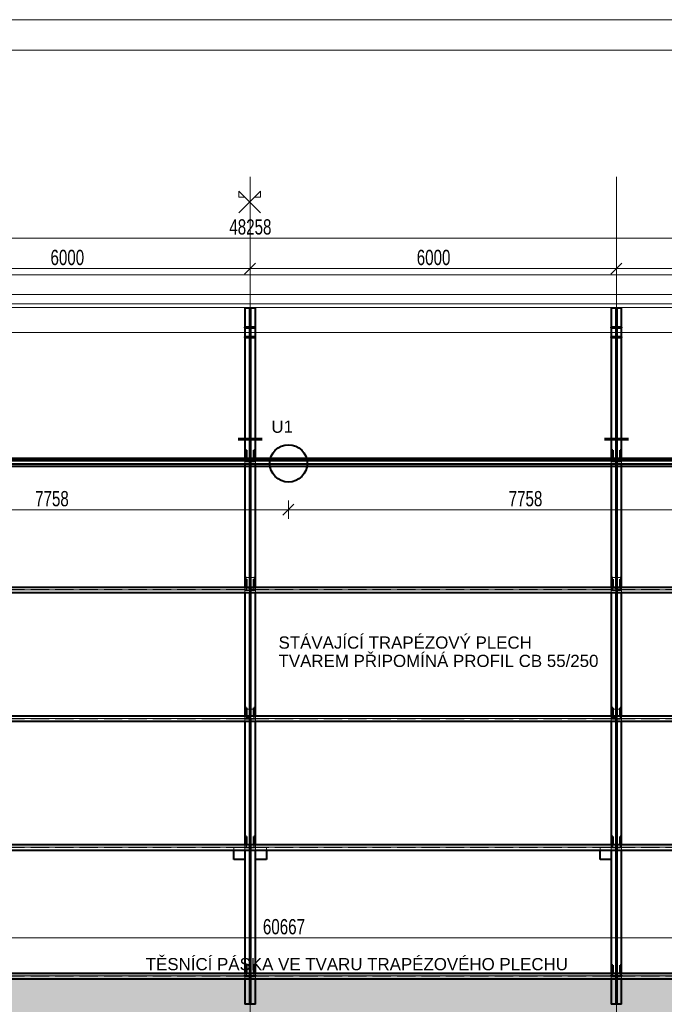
# Model space of a CAD drawing. Header units: metres. Extents: x 212 to 317, y 37 to 97.
# Tile 30 of 52: x 255 to 265, y 80 to 97. Entities that reach past the tile are written whole.
import ezdxf

# ---------------------------------------------------------------- set-up
doc = ezdxf.new("R2010")
doc.units = ezdxf.units.M
for name, pattern in [('__RA_15', [1.7, 1, -0.3, 0.1, -0.3]), ('__RA_2', [0.4, 0.3, -0.1]), ('__RA_4', [0.6, 0.3, -0.1, 0, -0.1, 0, -0.1])]:
    doc.linetypes.add(name, pattern=pattern)
for name, color, linetype, lineweight in [('OSY', 204, '__RA_15', 13), ('POPIS', 7, 'Continuous', 13), ('SRAFY', 254, 'Continuous', 18), ('Standard', 7, 'Continuous', 40), ('VYZTUZ', 11, 'Continuous', 50)]:
    doc.layers.add(name, color=color, linetype=linetype, lineweight=lineweight)
doc.styles.add('ARIAL', font='ARIAL.TTF')

msp = doc.modelspace()

# ---------------------------------------------------------------- hatches: boundary and pattern name
at = {"layer": 'Standard', "linetype": 'Continuous', "lineweight": 13}
msp.add_hatch(color=7, dxfattribs=at).paths.add_polyline_path([(225.682, 76.634), (291.2, 76.634), (288.775, 80.895), (228.108, 80.895)])

# ---------------------------------------------------------------- linework, layer by layer
at = {"layer": 'OSY', "color": 204, "linetype": 'Continuous', "lineweight": 13}
for p, q in [((258.441, 68.407), (258.441, 93.935)), ((264.441, 68.407), (264.441, 93.935)), ((217.354, 91.388), (298.452, 91.388)), ((217.354, 89.281), (298.452, 89.281)), ((217.354, 87.173), (298.452, 87.173)), ((217.354, 85.065), (298.452, 85.065)), ((217.354, 82.958), (298.452, 82.958)), ((217.354, 80.85), (298.452, 80.85))]:
    msp.add_line(p, q, dxfattribs=at)
at = {"layer": 'SRAFY', "color": 136, "linetype": 'Continuous', "lineweight": 18}
for points in [[(211.869, 37.108), (316.869, 37.108), (316.869, 96.508), (211.869, 96.508), (211.869, 37.108)], [(212.369, 37.608), (316.369, 37.608), (316.369, 96.008), (212.369, 96.008), (212.369, 37.608)]]:
    msp.add_lwpolyline(points, dxfattribs=at)
at = {"layer": 'Standard', "color": 7, "linetype": 'Continuous', "lineweight": 13}
for p, q in [((258.257, 93.348), (258.61, 93.702)), ((258.61, 93.348), (258.257, 93.702)), ((258.257, 93.702), (258.257, 93.602)), ((258.61, 93.702), (258.61, 93.602)), ((258.257, 93.602), (258.357, 93.602)), ((258.61, 93.602), (258.51, 93.602)), ((282.57, 91.793), (234.312, 91.793))]:
    msp.add_line(p, q, dxfattribs=at)
at = {"layer": 'Standard', "color": 204, "linetype": 'Continuous', "lineweight": 13}
for p, q in [((282.57, 92.008), (234.312, 92.008)), ((234.312, 91.858), (282.57, 91.858))]:
    msp.add_line(p, q, dxfattribs=at)
at = {"layer": 'Standard', "color": 1, "linetype": 'Continuous', "lineweight": 40}
for p, q in [((258.355, 91.79), (258.355, 91.473)), ((258.355, 91.79), (258.435, 91.79)), ((258.435, 91.79), (258.447, 91.79)), ((258.435, 91.463), (258.435, 91.79)), ((258.447, 91.79), (258.527, 91.79)), ((258.447, 91.79), (258.447, 91.473)), ((258.527, 89.326), (258.527, 91.79)), ((264.355, 91.79), (264.355, 91.473)), ((264.355, 91.79), (264.435, 91.79)), ((264.435, 91.79), (264.447, 91.79)), ((264.435, 91.463), (264.435, 91.79)), ((264.447, 91.79), (264.527, 91.79)), ((264.447, 91.79), (264.447, 91.473)), ((264.527, 89.326), (264.527, 91.79)), ((258.355, 91.473), (258.355, 91.313)), ((258.355, 91.463), (258.355, 91.473)), ((258.525, 91.473), (258.355, 91.473)), ((258.355, 91.463), (258.525, 91.463)), ((258.435, 91.303), (258.435, 91.463)), ((258.447, 91.473), (258.447, 91.313)), ((258.525, 91.473), (258.525, 91.463)), ((264.355, 91.473), (264.355, 91.313)), ((264.355, 91.463), (264.355, 91.473)), ((264.525, 91.473), (264.355, 91.473)), ((264.355, 91.463), (264.525, 91.463)), ((264.435, 91.303), (264.435, 91.463)), ((264.447, 91.473), (264.447, 91.313)), ((264.525, 91.473), (264.525, 91.463)), ((258.355, 91.313), (258.355, 89.326)), ((258.525, 91.313), (258.355, 91.313)), ((258.355, 91.303), (258.355, 91.313)), ((258.355, 91.303), (258.525, 91.303)), ((258.435, 89.326), (258.435, 91.303)), ((258.447, 91.313), (258.447, 89.326)), ((258.525, 91.313), (258.525, 91.303)), ((264.355, 91.313), (264.355, 89.326)), ((264.525, 91.313), (264.355, 91.313)), ((264.355, 91.303), (264.355, 91.313)), ((264.355, 91.303), (264.525, 91.303)), ((264.435, 89.326), (264.435, 91.303)), ((264.447, 91.313), (264.447, 89.326)), ((264.525, 91.313), (264.525, 91.303)), ((258.447, 89.891), (258.435, 89.891)), ((264.447, 89.891), (264.435, 89.891)), ((258.345, 89.648), (258.345, 89.629)), ((258.537, 89.629), (258.537, 89.648)), ((264.345, 89.648), (264.345, 89.629)), ((264.537, 89.629), (264.537, 89.648)), ((258.355, 89.629), (258.345, 89.629)), ((258.345, 89.629), (258.345, 89.627)), ((258.537, 89.629), (258.527, 89.629)), ((258.537, 89.627), (258.537, 89.629)), ((264.355, 89.629), (264.345, 89.629)), ((264.345, 89.629), (264.345, 89.627)), ((264.537, 89.629), (264.527, 89.629)), ((264.537, 89.627), (264.537, 89.629)), ((252.447, 89.326), (258.435, 89.326)), ((258.373, 89.326), (258.373, 89.457)), ((258.381, 89.457), (258.373, 89.457)), ((258.381, 89.457), (258.381, 89.326)), ((258.435, 89.326), (258.435, 89.236)), ((258.447, 89.326), (264.435, 89.326)), ((258.447, 89.236), (258.447, 89.326)), ((258.509, 89.457), (258.501, 89.457)), ((258.501, 89.326), (258.501, 89.457)), ((258.509, 89.457), (258.509, 89.326)), ((264.373, 89.326), (264.373, 89.457)), ((264.381, 89.457), (264.373, 89.457)), ((264.381, 89.457), (264.381, 89.326)), ((264.435, 89.326), (264.435, 89.236)), ((264.447, 89.326), (270.435, 89.326)), ((264.447, 89.236), (264.447, 89.326)), ((264.509, 89.457), (264.501, 89.457)), ((264.501, 89.326), (264.501, 89.457)), ((264.509, 89.457), (264.509, 89.326)), ((281.117, 89.293), (235.766, 89.293)), ((281.059, 89.193), (235.824, 89.193)), ((252.447, 89.236), (258.435, 89.236)), ((258.355, 89.236), (258.355, 87.218)), ((258.447, 89.278), (258.435, 89.278)), ((258.435, 89.268), (258.447, 89.268)), ((258.435, 87.218), (258.435, 89.236)), ((258.447, 89.211), (258.435, 89.211)), ((258.447, 89.236), (258.447, 87.218)), ((258.447, 89.236), (264.435, 89.236)), ((258.527, 87.218), (258.527, 89.236)), ((264.355, 89.236), (264.355, 87.218)), ((264.447, 89.278), (264.435, 89.278)), ((264.435, 89.268), (264.447, 89.268)), ((264.435, 87.218), (264.435, 89.236)), ((264.447, 89.211), (264.435, 89.211)), ((264.447, 89.236), (264.447, 87.218)), ((264.447, 89.236), (270.435, 89.236)), ((264.527, 87.218), (264.527, 89.236)), ((258.447, 87.524), (258.435, 87.524)), ((264.447, 87.524), (264.435, 87.524)), ((258.373, 87.218), (258.373, 87.349)), ((258.381, 87.349), (258.373, 87.349)), ((258.381, 87.349), (258.381, 87.218)), ((258.509, 87.349), (258.501, 87.349)), ((258.501, 87.218), (258.501, 87.349)), ((258.509, 87.349), (258.509, 87.218)), ((264.373, 87.218), (264.373, 87.349)), ((264.381, 87.349), (264.373, 87.349)), ((264.381, 87.349), (264.381, 87.218)), ((264.509, 87.349), (264.501, 87.349)), ((264.501, 87.218), (264.501, 87.349)), ((264.509, 87.349), (264.509, 87.218)), ((252.447, 87.218), (258.435, 87.218)), ((252.447, 87.128), (258.435, 87.128)), ((258.355, 87.128), (258.355, 85.11)), ((258.435, 87.218), (258.435, 87.128)), ((258.447, 87.17), (258.435, 87.17)), ((258.435, 87.16), (258.447, 87.16)), ((258.435, 85.11), (258.435, 87.128)), ((258.447, 87.104), (258.435, 87.104)), ((258.447, 87.218), (264.435, 87.218)), ((258.447, 87.128), (258.447, 87.218)), ((258.447, 87.128), (258.447, 85.11)), ((258.447, 87.128), (264.435, 87.128)), ((258.527, 85.11), (258.527, 87.128)), ((264.355, 87.128), (264.355, 85.11)), ((264.435, 87.218), (264.435, 87.128)), ((264.447, 87.17), (264.435, 87.17)), ((264.435, 87.16), (264.447, 87.16)), ((264.435, 85.11), (264.435, 87.128)), ((264.447, 87.104), (264.435, 87.104)), ((264.447, 87.218), (270.435, 87.218)), ((264.447, 87.128), (264.447, 87.218)), ((264.447, 87.128), (264.447, 85.11)), ((264.447, 87.128), (270.435, 87.128)), ((264.527, 85.11), (264.527, 87.128)), ((258.447, 85.356), (258.435, 85.356)), ((264.447, 85.356), (264.435, 85.356)), ((258.373, 85.11), (258.373, 85.241)), ((258.381, 85.241), (258.373, 85.241)), ((258.381, 85.241), (258.381, 85.11)), ((258.509, 85.241), (258.501, 85.241)), ((258.501, 85.11), (258.501, 85.241)), ((258.509, 85.241), (258.509, 85.11)), ((264.373, 85.11), (264.373, 85.241)), ((264.381, 85.241), (264.373, 85.241)), ((264.381, 85.241), (264.381, 85.11)), ((264.509, 85.241), (264.501, 85.241)), ((264.501, 85.11), (264.501, 85.241)), ((264.509, 85.241), (264.509, 85.11)), ((252.447, 85.11), (258.435, 85.11)), ((252.447, 85.02), (258.435, 85.02)), ((258.355, 85.02), (258.355, 83.002)), ((258.435, 85.11), (258.435, 85.02)), ((258.447, 85.062), (258.435, 85.062)), ((258.435, 85.052), (258.447, 85.052)), ((258.435, 83.002), (258.435, 85.02)), ((258.447, 85.11), (264.435, 85.11)), ((258.447, 85.02), (258.447, 85.11)), ((258.447, 85.02), (258.447, 83.002)), ((258.447, 85.02), (264.435, 85.02)), ((258.527, 83.002), (258.527, 85.02)), ((264.355, 85.02), (264.355, 83.002)), ((264.435, 85.11), (264.435, 85.02)), ((264.447, 85.062), (264.435, 85.062)), ((264.435, 85.052), (264.447, 85.052)), ((264.435, 83.002), (264.435, 85.02)), ((264.447, 85.11), (270.435, 85.11)), ((264.447, 85.02), (264.447, 85.11)), ((264.447, 85.02), (264.447, 83.002)), ((264.447, 85.02), (270.435, 85.02)), ((264.527, 83.002), (264.527, 85.02)), ((258.447, 84.966), (258.435, 84.966)), ((264.447, 84.966), (264.435, 84.966)), ((258.447, 83.198), (258.435, 83.198)), ((264.447, 83.198), (264.435, 83.198)), ((258.373, 83.002), (258.373, 83.134)), ((258.381, 83.134), (258.373, 83.134)), ((258.381, 83.134), (258.381, 83.002)), ((258.509, 83.134), (258.501, 83.134)), ((258.501, 83.002), (258.501, 83.134)), ((258.509, 83.134), (258.509, 83.002)), ((264.373, 83.002), (264.373, 83.134)), ((264.381, 83.134), (264.373, 83.134)), ((264.381, 83.134), (264.381, 83.002)), ((264.509, 83.134), (264.501, 83.134)), ((264.501, 83.002), (264.501, 83.134)), ((264.509, 83.134), (264.509, 83.002)), ((252.447, 83.002), (258.435, 83.002)), ((252.447, 82.912), (258.435, 82.912)), ((258.175, 82.758), (258.175, 82.912)), ((258.355, 82.912), (258.355, 82.758)), ((258.355, 82.912), (258.355, 82.758)), ((258.435, 83.002), (258.435, 82.912)), ((258.447, 82.955), (258.435, 82.955)), ((258.435, 82.945), (258.447, 82.945)), ((258.435, 80.895), (258.435, 82.912)), ((258.447, 82.908), (258.435, 82.908)), ((258.447, 83.002), (264.435, 83.002)), ((258.447, 82.912), (258.447, 83.002)), ((258.447, 82.912), (258.447, 80.895)), ((258.447, 82.912), (264.435, 82.912)), ((258.527, 82.758), (258.527, 82.912)), ((258.527, 82.758), (258.527, 82.912)), ((258.707, 82.912), (258.707, 82.758)), ((264.175, 82.758), (264.175, 82.912)), ((264.355, 82.912), (264.355, 82.758)), ((264.355, 82.912), (264.355, 82.758)), ((264.435, 83.002), (264.435, 82.912)), ((264.447, 82.955), (264.435, 82.955)), ((264.435, 82.945), (264.447, 82.945)), ((264.435, 80.895), (264.435, 82.912)), ((264.447, 82.908), (264.435, 82.908)), ((264.447, 83.002), (270.435, 83.002)), ((264.447, 82.912), (264.447, 83.002)), ((264.447, 82.912), (264.447, 80.895)), ((264.447, 82.912), (270.435, 82.912)), ((264.527, 80.895), (264.527, 82.912)), ((258.355, 82.758), (258.175, 82.758)), ((258.355, 82.758), (258.355, 80.895)), ((258.527, 80.895), (258.527, 82.758)), ((258.707, 82.758), (258.527, 82.758)), ((264.355, 82.758), (264.175, 82.758)), ((264.355, 82.758), (264.355, 80.895)), ((258.447, 81.131), (258.435, 81.131)), ((264.447, 81.131), (264.435, 81.131)), ((258.373, 80.895), (258.373, 81.026)), ((258.381, 81.026), (258.373, 81.026)), ((258.381, 81.026), (258.381, 80.895)), ((258.509, 81.026), (258.501, 81.026)), ((258.501, 80.895), (258.501, 81.026)), ((258.509, 81.026), (258.509, 80.895)), ((264.373, 80.895), (264.373, 81.026)), ((264.381, 81.026), (264.373, 81.026)), ((264.381, 81.026), (264.381, 80.895)), ((264.509, 81.026), (264.501, 81.026)), ((264.501, 80.895), (264.501, 81.026)), ((264.509, 81.026), (264.509, 80.895)), ((252.447, 80.895), (258.435, 80.895)), ((252.447, 80.805), (258.435, 80.805)), ((258.355, 80.805), (258.355, 80.39)), ((258.435, 80.895), (258.435, 80.805)), ((258.447, 80.847), (258.435, 80.847)), ((258.435, 80.837), (258.447, 80.837)), ((258.435, 80.39), (258.435, 80.805)), ((258.447, 80.895), (264.435, 80.895)), ((258.447, 80.805), (258.447, 80.895)), ((258.447, 80.805), (258.447, 80.39)), ((258.447, 80.805), (264.435, 80.805)), ((258.527, 80.39), (258.527, 80.805)), ((264.355, 80.805), (264.355, 80.39)), ((264.435, 80.895), (264.435, 80.805)), ((264.447, 80.847), (264.435, 80.847)), ((264.435, 80.837), (264.447, 80.837)), ((264.435, 80.39), (264.435, 80.805)), ((264.447, 80.895), (270.435, 80.895)), ((264.447, 80.805), (264.447, 80.895)), ((264.447, 80.805), (264.447, 80.39)), ((264.447, 80.805), (270.435, 80.805)), ((264.527, 80.39), (264.527, 80.805)), ((258.447, 80.571), (258.435, 80.571)), ((264.447, 80.571), (264.435, 80.571)), ((258.435, 80.39), (258.355, 80.39)), ((258.527, 80.39), (258.447, 80.39)), ((264.435, 80.39), (264.355, 80.39)), ((264.527, 80.39), (264.447, 80.39))]:
    msp.add_line(p, q, dxfattribs=at)
at = {"layer": 'Standard', "color": 136, "linetype": '__RA_2', "lineweight": 18}
for p, q in [((258.425, 80.39), (258.425, 91.79)), ((258.457, 91.79), (258.457, 80.39)), ((264.425, 80.39), (264.425, 91.79)), ((264.457, 91.79), (264.457, 80.39)), ((258.453, 91.463), (258.447, 91.463)), ((258.453, 91.416), (258.453, 91.463)), ((258.453, 91.463), (258.453, 91.463)), ((264.453, 91.463), (264.447, 91.463)), ((264.453, 91.416), (264.453, 91.463)), ((264.453, 91.463), (264.453, 91.463)), ((258.447, 91.31), (258.435, 91.31)), ((264.447, 91.31), (264.435, 91.31)), ((258.435, 89.629), (258.355, 89.629)), ((258.527, 89.629), (258.447, 89.629)), ((264.435, 89.629), (264.355, 89.629)), ((264.527, 89.629), (264.447, 89.629)), ((258.355, 89.326), (258.355, 89.278)), ((258.373, 89.344), (258.381, 89.344)), ((258.373, 89.283), (258.373, 89.326)), ((258.381, 89.326), (258.381, 89.283)), ((258.501, 89.344), (258.509, 89.344)), ((258.501, 89.283), (258.501, 89.326)), ((258.509, 89.326), (258.509, 89.283)), ((258.527, 89.236), (258.527, 89.326)), ((264.355, 89.326), (264.355, 89.278)), ((264.373, 89.344), (264.381, 89.344)), ((264.373, 89.283), (264.373, 89.326)), ((264.381, 89.326), (264.381, 89.283)), ((264.501, 89.344), (264.509, 89.344)), ((264.501, 89.283), (264.501, 89.326)), ((264.509, 89.326), (264.509, 89.283)), ((264.527, 89.236), (264.527, 89.326)), ((252.447, 89.283), (258.435, 89.283)), ((252.447, 89.278), (258.435, 89.278)), ((258.355, 89.268), (258.355, 89.278)), ((258.355, 89.268), (258.355, 89.236)), ((258.355, 89.268), (258.435, 89.268)), ((258.375, 89.309), (258.375, 89.309)), ((258.435, 89.309), (258.375, 89.309)), ((258.375, 89.309), (258.375, 89.308)), ((258.507, 89.309), (258.447, 89.309)), ((258.447, 89.283), (264.435, 89.283)), ((258.447, 89.278), (264.435, 89.278)), ((258.447, 89.268), (258.525, 89.268)), ((258.507, 89.308), (258.507, 89.309)), ((258.507, 89.309), (258.507, 89.309)), ((258.525, 89.278), (258.525, 89.268)), ((264.355, 89.268), (264.355, 89.278)), ((264.355, 89.268), (264.355, 89.236)), ((264.355, 89.268), (264.435, 89.268)), ((264.375, 89.309), (264.375, 89.309)), ((264.435, 89.309), (264.375, 89.309)), ((264.375, 89.309), (264.375, 89.308)), ((264.507, 89.309), (264.447, 89.309)), ((264.447, 89.283), (270.435, 89.283)), ((264.447, 89.278), (270.435, 89.278)), ((264.447, 89.268), (264.525, 89.268)), ((264.507, 89.308), (264.507, 89.309)), ((264.507, 89.309), (264.507, 89.309)), ((264.525, 89.278), (264.525, 89.268)), ((258.373, 87.236), (258.381, 87.236)), ((258.375, 87.385), (258.375, 87.376)), ((258.435, 87.376), (258.375, 87.376)), ((258.375, 87.376), (258.375, 87.374)), ((258.507, 87.376), (258.447, 87.376)), ((258.501, 87.236), (258.509, 87.236)), ((258.507, 87.376), (258.507, 87.385)), ((258.507, 87.374), (258.507, 87.376)), ((264.373, 87.236), (264.381, 87.236)), ((264.375, 87.385), (264.375, 87.376)), ((264.435, 87.376), (264.375, 87.376)), ((264.375, 87.376), (264.375, 87.374)), ((264.507, 87.376), (264.447, 87.376)), ((264.501, 87.236), (264.509, 87.236)), ((264.507, 87.376), (264.507, 87.385)), ((264.507, 87.374), (264.507, 87.376)), ((252.447, 87.176), (258.435, 87.176)), ((252.447, 87.17), (258.435, 87.17)), ((258.355, 87.218), (258.355, 87.17)), ((258.355, 87.16), (258.355, 87.17)), ((258.355, 87.16), (258.355, 87.128)), ((258.355, 87.16), (258.435, 87.16)), ((258.373, 87.176), (258.373, 87.218)), ((258.375, 87.202), (258.375, 87.202)), ((258.435, 87.202), (258.375, 87.202)), ((258.375, 87.202), (258.375, 87.2)), ((258.381, 87.218), (258.381, 87.176)), ((258.507, 87.202), (258.447, 87.202)), ((258.447, 87.176), (264.435, 87.176)), ((258.447, 87.17), (264.435, 87.17)), ((258.447, 87.16), (258.525, 87.16)), ((258.501, 87.176), (258.501, 87.218)), ((258.507, 87.2), (258.507, 87.202)), ((258.507, 87.202), (258.507, 87.202)), ((258.509, 87.218), (258.509, 87.176)), ((258.525, 87.17), (258.525, 87.16)), ((258.527, 87.128), (258.527, 87.218)), ((264.355, 87.218), (264.355, 87.17)), ((264.355, 87.16), (264.355, 87.17)), ((264.355, 87.16), (264.355, 87.128)), ((264.355, 87.16), (264.435, 87.16)), ((264.373, 87.176), (264.373, 87.218)), ((264.375, 87.202), (264.375, 87.202)), ((264.435, 87.202), (264.375, 87.202)), ((264.375, 87.202), (264.375, 87.2)), ((264.381, 87.218), (264.381, 87.176)), ((264.507, 87.202), (264.447, 87.202)), ((264.447, 87.176), (270.435, 87.176)), ((264.447, 87.17), (270.435, 87.17)), ((264.447, 87.16), (264.525, 87.16)), ((264.501, 87.176), (264.501, 87.218)), ((264.507, 87.2), (264.507, 87.202)), ((264.507, 87.202), (264.507, 87.202)), ((264.509, 87.218), (264.509, 87.176)), ((264.525, 87.17), (264.525, 87.16)), ((264.527, 87.128), (264.527, 87.218)), ((258.375, 85.221), (258.375, 85.22)), ((258.435, 85.22), (258.375, 85.22)), ((258.375, 85.22), (258.375, 85.219)), ((258.427, 85.144), (258.427, 85.143)), ((258.427, 85.143), (258.427, 85.091)), ((258.435, 85.143), (258.427, 85.143)), ((258.507, 85.22), (258.447, 85.22)), ((258.507, 85.22), (258.507, 85.221)), ((258.507, 85.219), (258.507, 85.22)), ((264.375, 85.221), (264.375, 85.22)), ((264.435, 85.22), (264.375, 85.22)), ((264.375, 85.22), (264.375, 85.219)), ((264.427, 85.144), (264.427, 85.143)), ((264.427, 85.143), (264.427, 85.091)), ((264.435, 85.143), (264.427, 85.143)), ((264.507, 85.22), (264.447, 85.22)), ((264.507, 85.22), (264.507, 85.221)), ((264.507, 85.219), (264.507, 85.22)), ((252.447, 85.068), (258.435, 85.068)), ((252.447, 85.062), (258.435, 85.062)), ((258.355, 85.11), (258.355, 85.062)), ((258.355, 85.052), (258.355, 85.062)), ((258.355, 85.052), (258.355, 85.02)), ((258.355, 85.052), (258.435, 85.052)), ((258.373, 85.128), (258.381, 85.128)), ((258.373, 85.068), (258.373, 85.11)), ((258.375, 85.092), (258.375, 85.091)), ((258.427, 85.091), (258.375, 85.091)), ((258.375, 85.091), (258.375, 85.083)), ((258.375, 85.083), (258.435, 85.083)), ((258.381, 85.11), (258.381, 85.068)), ((258.447, 85.068), (264.435, 85.068)), ((258.507, 85.063), (258.447, 85.063)), ((258.447, 85.062), (264.435, 85.062)), ((258.447, 85.052), (258.525, 85.052)), ((258.455, 85.056), (258.455, 85.055)), ((258.455, 85.02), (258.455, 85.055)), ((258.455, 85.055), (258.507, 85.055)), ((258.501, 85.128), (258.509, 85.128)), ((258.501, 85.068), (258.501, 85.11)), ((258.507, 85.063), (258.507, 85.064)), ((258.507, 85.055), (258.507, 85.063)), ((258.509, 85.11), (258.509, 85.068)), ((258.525, 85.062), (258.525, 85.052)), ((258.527, 85.02), (258.527, 85.11)), ((264.355, 85.11), (264.355, 85.062)), ((264.355, 85.052), (264.355, 85.062)), ((264.355, 85.052), (264.355, 85.02)), ((264.355, 85.052), (264.435, 85.052)), ((264.373, 85.128), (264.381, 85.128)), ((264.373, 85.068), (264.373, 85.11)), ((264.375, 85.092), (264.375, 85.091)), ((264.427, 85.091), (264.375, 85.091)), ((264.375, 85.091), (264.375, 85.083)), ((264.375, 85.083), (264.435, 85.083)), ((264.381, 85.11), (264.381, 85.068)), ((264.447, 85.068), (270.435, 85.068)), ((264.507, 85.063), (264.447, 85.063)), ((264.447, 85.062), (270.435, 85.062)), ((264.447, 85.052), (264.525, 85.052)), ((264.455, 85.056), (264.455, 85.055)), ((264.455, 85.02), (264.455, 85.055)), ((264.455, 85.055), (264.507, 85.055)), ((264.501, 85.128), (264.509, 85.128)), ((264.501, 85.068), (264.501, 85.11)), ((264.507, 85.063), (264.507, 85.064)), ((264.507, 85.055), (264.507, 85.063)), ((264.509, 85.11), (264.509, 85.068)), ((264.525, 85.062), (264.525, 85.052)), ((264.527, 85.02), (264.527, 85.11)), ((252.447, 82.96), (258.435, 82.96)), ((252.447, 82.955), (258.435, 82.955)), ((258.355, 82.959), (258.175, 82.959)), ((258.175, 82.912), (258.175, 82.959)), ((258.355, 83.002), (258.355, 82.959)), ((258.355, 82.959), (258.355, 82.955)), ((258.355, 82.959), (258.355, 82.955)), ((258.355, 82.945), (258.355, 82.955)), ((258.355, 82.945), (258.355, 82.912)), ((258.355, 82.945), (258.355, 82.912)), ((258.355, 82.945), (258.435, 82.945)), ((258.373, 83.021), (258.381, 83.021)), ((258.373, 82.96), (258.373, 83.002)), ((258.381, 83.002), (258.381, 82.96)), ((258.427, 83.016), (258.427, 83.016)), ((258.435, 83.016), (258.427, 83.016)), ((258.427, 83.016), (258.427, 82.985)), ((258.455, 83.016), (258.447, 83.016)), ((258.447, 82.96), (264.435, 82.96)), ((258.447, 82.955), (264.435, 82.955)), ((258.447, 82.945), (258.525, 82.945)), ((258.455, 82.985), (258.455, 83.016)), ((258.455, 83.016), (258.455, 83.016)), ((258.501, 83.021), (258.509, 83.021)), ((258.501, 82.96), (258.501, 83.002)), ((258.509, 83.002), (258.509, 82.96)), ((258.525, 82.955), (258.525, 82.945)), ((258.527, 82.959), (258.527, 83.002)), ((258.527, 82.912), (258.527, 82.959)), ((258.707, 82.959), (258.527, 82.959)), ((258.527, 82.912), (258.527, 82.959)), ((258.707, 82.959), (258.707, 82.912)), ((264.355, 82.959), (264.175, 82.959)), ((264.175, 82.912), (264.175, 82.959)), ((264.355, 83.002), (264.355, 82.959)), ((264.355, 82.959), (264.355, 82.955)), ((264.355, 82.959), (264.355, 82.955)), ((264.355, 82.945), (264.355, 82.955)), ((264.355, 82.945), (264.355, 82.912)), ((264.355, 82.945), (264.355, 82.912)), ((264.355, 82.945), (264.435, 82.945)), ((264.373, 83.021), (264.381, 83.021)), ((264.373, 82.96), (264.373, 83.002)), ((264.381, 83.002), (264.381, 82.96)), ((264.427, 83.016), (264.427, 83.016)), ((264.435, 83.016), (264.427, 83.016)), ((264.427, 83.016), (264.427, 82.985)), ((264.455, 83.016), (264.447, 83.016)), ((264.447, 82.96), (270.435, 82.96)), ((264.447, 82.955), (270.435, 82.955)), ((264.447, 82.945), (264.525, 82.945)), ((264.455, 82.985), (264.455, 83.016)), ((264.455, 83.016), (264.455, 83.016)), ((264.501, 83.021), (264.509, 83.021)), ((264.501, 82.96), (264.501, 83.002)), ((264.509, 83.002), (264.509, 82.96)), ((264.525, 82.955), (264.525, 82.945)), ((264.527, 82.912), (264.527, 83.002)), ((258.175, 82.758), (258.355, 82.758)), ((258.527, 82.758), (258.707, 82.758)), ((264.175, 82.758), (264.355, 82.758)), ((258.427, 81.028), (258.427, 81.014)), ((258.435, 81.014), (258.427, 81.014)), ((258.427, 81.014), (258.427, 81.001)), ((264.427, 81.028), (264.427, 81.014)), ((264.435, 81.014), (264.427, 81.014)), ((264.427, 81.014), (264.427, 81.001)), ((252.447, 80.853), (258.435, 80.853)), ((252.447, 80.847), (258.435, 80.847)), ((258.345, 80.857), (258.345, 80.864)), ((258.345, 80.857), (258.345, 80.845)), ((258.435, 80.857), (258.345, 80.857)), ((258.345, 80.845), (258.435, 80.845)), ((258.355, 80.895), (258.355, 80.847)), ((258.355, 80.837), (258.355, 80.847)), ((258.355, 80.837), (258.355, 80.805)), ((258.355, 80.837), (258.435, 80.837)), ((258.373, 80.913), (258.381, 80.913)), ((258.373, 80.853), (258.373, 80.895)), ((258.381, 80.895), (258.381, 80.853)), ((258.425, 80.863), (258.435, 80.863)), ((258.435, 80.851), (258.425, 80.851)), ((258.447, 80.863), (258.457, 80.863)), ((258.537, 80.857), (258.447, 80.857)), ((258.447, 80.853), (264.435, 80.853)), ((258.457, 80.851), (258.447, 80.851)), ((258.447, 80.847), (264.435, 80.847)), ((258.447, 80.845), (258.537, 80.845)), ((258.447, 80.837), (258.525, 80.837)), ((258.501, 80.913), (258.509, 80.913)), ((258.501, 80.853), (258.501, 80.895)), ((258.509, 80.895), (258.509, 80.853)), ((258.525, 80.847), (258.525, 80.837)), ((258.527, 80.805), (258.527, 80.895)), ((258.537, 80.864), (258.537, 80.857)), ((258.537, 80.857), (258.537, 80.845)), ((264.345, 80.857), (264.345, 80.864)), ((264.345, 80.857), (264.345, 80.845)), ((264.435, 80.857), (264.345, 80.857)), ((264.345, 80.845), (264.435, 80.845)), ((264.355, 80.895), (264.355, 80.847)), ((264.355, 80.837), (264.355, 80.847)), ((264.355, 80.837), (264.355, 80.805)), ((264.355, 80.837), (264.435, 80.837)), ((264.373, 80.913), (264.381, 80.913)), ((264.373, 80.853), (264.373, 80.895)), ((264.381, 80.895), (264.381, 80.853)), ((264.425, 80.863), (264.435, 80.863)), ((264.435, 80.851), (264.425, 80.851)), ((264.447, 80.863), (264.457, 80.863)), ((264.537, 80.857), (264.447, 80.857)), ((264.447, 80.853), (270.435, 80.853)), ((264.457, 80.851), (264.447, 80.851)), ((264.447, 80.847), (270.435, 80.847)), ((264.447, 80.845), (264.537, 80.845)), ((264.447, 80.837), (264.525, 80.837)), ((264.501, 80.913), (264.509, 80.913)), ((264.501, 80.853), (264.501, 80.895)), ((264.509, 80.895), (264.509, 80.853)), ((264.525, 80.847), (264.525, 80.837)), ((264.527, 80.805), (264.527, 80.895)), ((264.537, 80.864), (264.537, 80.857)), ((264.537, 80.857), (264.537, 80.845)), ((258.447, 80.71), (258.455, 80.71)), ((258.455, 80.71), (258.455, 80.728)), ((258.455, 80.697), (258.455, 80.71)), ((264.447, 80.71), (264.455, 80.71)), ((264.455, 80.71), (264.455, 80.728)), ((264.455, 80.697), (264.455, 80.71))]:
    msp.add_line(p, q, dxfattribs=at)
at = {"layer": 'Standard', "color": 1, "linetype": '__RA_4', "lineweight": 40}
for p, q in [((258.245, 89.648), (258.455, 89.648)), ((258.427, 89.648), (258.637, 89.648)), ((264.245, 89.648), (264.455, 89.648)), ((264.427, 89.648), (264.637, 89.648)), ((258.455, 89.627), (258.245, 89.627)), ((258.637, 89.627), (258.427, 89.627)), ((264.455, 89.627), (264.245, 89.627)), ((264.637, 89.627), (264.427, 89.627))]:
    msp.add_line(p, q, dxfattribs=at)
at = {"layer": 'Standard', "color": 7, "linetype": 'Continuous', "lineweight": 13}
msp.add_lwpolyline([(217.254, 69.903), (298.552, 69.903), (298.552, 92.332), (217.254, 92.332), (217.254, 69.903)], dxfattribs=at)
at = {"layer": 'Standard', "color": 1, "linetype": 'Continuous', "lineweight": 40}
msp.add_circle((259.069, 89.243), 0.306, dxfattribs=at)
at = {"layer": 'VYZTUZ', "color": 171, "linetype": 'Continuous', "lineweight": 18}
for p, q in [((234.312, 92.933), (282.57, 92.933)), ((258.441, 92.433), (258.441, 92.583)), ((264.441, 92.433), (264.441, 92.583)), ((252.441, 92.433), (258.441, 92.433)), ((258.351, 92.343), (258.531, 92.523)), ((258.441, 92.433), (258.441, 92.283)), ((258.441, 92.433), (264.441, 92.433)), ((264.351, 92.343), (264.531, 92.523)), ((264.441, 92.433), (264.441, 92.283)), ((264.441, 92.433), (270.441, 92.433)), ((258.979, 88.393), (259.159, 88.573)), ((259.069, 88.483), (259.069, 88.633)), ((251.311, 88.483), (259.069, 88.483)), ((259.069, 88.483), (259.069, 88.333)), ((259.069, 88.483), (266.827, 88.483)), ((228.108, 81.474), (288.775, 81.474))]:
    msp.add_line(p, q, dxfattribs=at)

# ---------------------------------------------------------------- texts
at = {"layer": 'POPIS', "color": 204, "linetype": 'Continuous', "lineweight": 13, "char_height": 0.2, "width": 0.09912, "attachment_point": 7, "style": 'ARIAL'}
for s, insert in [('\\W0.99;U1', (258.789, 89.741)), ('\\W0.99;STÁVAJÍCÍ\\~TRAPÉZOVÝ\\~PLECH', (258.906, 86.206)), ('\\W0.99;TVAREM\\~PŘIPOMÍNÁ\\~PROFIL\\~CB\\~55/250', (258.906, 85.906)), ('\\W0.99;TĚSNÍCÍ\\~PÁSKA\\~VE\\~TVARU\\~TRAPÉZOVÉHO\\~PLECHU', (256.731, 80.94))]:
    msp.add_mtext(s, dxfattribs=dict(at, insert=insert))
at = {"layer": 'VYZTUZ', "color": 171, "linetype": 'Continuous', "lineweight": 18, "char_height": 0.25, "width": 0.08929, "attachment_point": 7, "style": 'ARIAL'}
for s, insert in [('\\W0.71;48258', (258.1, 92.987)), ('\\W0.71;6000', (255.17, 92.487)), ('\\W0.71;6000', (261.17, 92.487)), ('\\W0.71;7758', (254.918, 88.537)), ('\\W0.71;7758', (262.676, 88.537)), ('\\W0.71;60667', (258.65, 81.528))]:
    msp.add_mtext(s, dxfattribs=dict(at, insert=insert))

doc.saveas('drawing.dxf')
